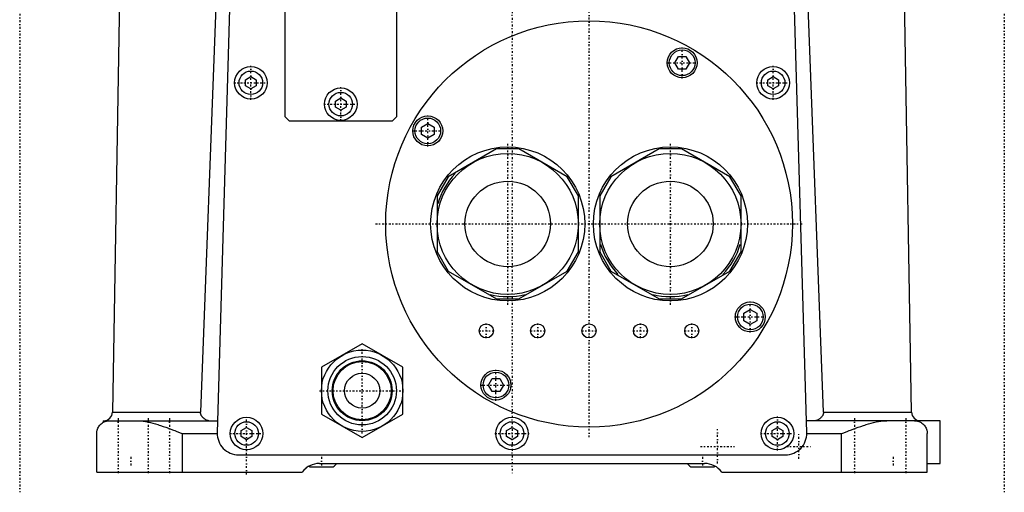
# Model space of a CAD drawing. Extents: x -128 to 128, y -5 to 816.
# Tile 1 of 8: x -115 to 115, y -5 to 106. Entities that reach past the tile are written whole.
import ezdxf

# ---------------------------------------------------------------- set-up
doc = ezdxf.new("R2010")
doc.units = 0
doc.linetypes.add('CENTER', pattern=[1.5, 0.45, -0.5, 0.05, -0.5])
doc.layers.add('AM_0', color=7, linetype='CONTINUOUS')
doc.layers.add('AM_7', color=7, linetype='CENTER')

msp = doc.modelspace()

# ---------------------------------------------------------------- linework, layer by layer
at = {"layer": 'AM_0', "color": 7, "linetype": 'CONTINUOUS'}
for p, q in [((-90.65, 174.12), (-93.35, 14)), ((-66.74, 174.12), (-72.75, 14)), ((-64.14, 174.14), (-68.85, 9.14)), ((68.85, 9.14), (64.14, 174.14)), ((72.75, 14), (66.74, 174.12)), ((93.35, 14), (90.65, 174.12)), ((-53, 83), (-53, 138.2)), ((-27, 138.2), (-27, 83)), ((38.02, 95.67), (38.88, 97.17)), ((38.88, 97.17), (40.62, 97.17)), ((40.62, 97.17), (41.48, 95.67)), ((38.88, 94.17), (38.02, 95.67)), ((41.48, 95.67), (40.62, 94.17)), ((-62.25, 91.72), (-61, 92.44)), ((-61, 92.44), (-59.75, 91.72)), ((40.62, 94.17), (38.88, 94.17)), ((59.75, 91.72), (61, 92.44)), ((61, 92.44), (62.25, 91.72)), ((-62.25, 90.28), (-62.25, 91.72)), ((-61, 89.56), (-62.25, 90.28)), ((-59.75, 90.28), (-61, 89.56)), ((-59.75, 91.72), (-59.75, 90.28)), ((59.75, 90.28), (59.75, 91.72)), ((61, 89.56), (59.75, 90.28)), ((62.25, 90.28), (61, 89.56)), ((62.25, 91.72), (62.25, 90.28)), ((-41.25, 86.72), (-40, 87.44)), ((-40, 87.44), (-38.75, 86.72)), ((-41.25, 85.28), (-41.25, 86.72)), ((-40, 84.56), (-41.25, 85.28)), ((-38.75, 85.28), (-40, 84.56)), ((-38.75, 86.72), (-38.75, 85.28)), ((-52, 82), (-53, 83)), ((-27, 83), (-28, 82)), ((-28, 82), (-52, 82)), ((-21.17, 80.62), (-19.67, 81.48)), ((-21.17, 78.88), (-21.17, 80.62)), ((-19.67, 81.48), (-18.17, 80.62)), ((-18.17, 80.62), (-18.17, 78.88)), ((-19.67, 78.02), (-21.17, 78.88)), ((-18.17, 78.88), (-19.67, 78.02)), ((-3.6, 75.55), (-14.9, 69.03)), ((1.6, 75.55), (-3.6, 75.55)), ((12.9, 69.03), (1.6, 75.55)), ((34.4, 75.55), (23.1, 69.03)), ((39.6, 75.55), (34.4, 75.55)), ((50.9, 69.03), (39.6, 75.55)), ((-14.9, 69.03), (-17.5, 64.53)), ((15.5, 64.53), (12.9, 69.03)), ((23.1, 69.03), (20.5, 64.53)), ((53.5, 64.53), (50.9, 69.03)), ((-17.5, 64.53), (-17.5, 51.47)), ((15.5, 51.47), (15.5, 64.53)), ((20.5, 64.53), (20.5, 51.47)), ((53.5, 51.47), (53.5, 64.53)), ((-17.5, 51.47), (-14.9, 46.97)), ((12.9, 46.97), (15.5, 51.47)), ((20.5, 51.47), (23.1, 46.97)), ((50.9, 46.97), (53.5, 51.47)), ((-14.9, 46.97), (-3.6, 40.45)), ((1.6, 40.45), (12.9, 46.97)), ((23.1, 46.97), (34.4, 40.45)), ((39.6, 40.45), (50.9, 46.97)), ((-3.6, 40.45), (1.6, 40.45)), ((34.4, 40.45), (39.6, 40.45)), ((54.17, 37.12), (55.67, 37.98)), ((54.17, 35.38), (54.17, 37.12)), ((55.67, 37.98), (57.17, 37.12)), ((57.17, 37.12), (57.17, 35.38)), ((55.67, 34.52), (54.17, 35.38)), ((57.17, 35.38), (55.67, 34.52)), ((-35, 29.97), (-44.5, 24.48)), ((-25.5, 24.48), (-35, 29.97)), ((-44.5, 24.48), (-44.5, 13.52)), ((-25.5, 13.52), (-25.5, 24.48)), ((-5.48, 20.33), (-4.62, 21.83)), ((-4.62, 21.83), (-2.88, 21.83)), ((-2.88, 21.83), (-2.02, 20.33)), ((-4.62, 18.83), (-5.48, 20.33)), ((-2.88, 18.83), (-4.62, 18.83)), ((-2.02, 20.33), (-2.88, 18.83)), ((-93.35, 14), (-72.75, 14)), ((72.75, 14), (93.35, 14)), ((-95.5, 12), (-95.5, 11.6)), ((-95.5, 12), (-68.77, 12)), ((-44.5, 13.52), (-35, 8.03)), ((-35, 8.03), (-25.5, 13.52)), ((100, 12), (68.77, 12)), ((100, 2), (100, 12)), ((-63.25, 9.72), (-62, 10.44)), ((-63.25, 8.28), (-63.25, 9.72)), ((-62, 10.44), (-60.75, 9.72)), ((-60.75, 9.72), (-60.75, 8.28)), ((-1.25, 9.72), (0, 10.44)), ((-1.25, 8.28), (-1.25, 9.72)), ((0, 10.44), (1.25, 9.72)), ((1.25, 9.72), (1.25, 8.28)), ((60.75, 9.72), (62, 10.44)), ((60.75, 8.28), (60.75, 9.72)), ((62, 10.44), (63.25, 9.72)), ((63.25, 9.72), (63.25, 8.28)), ((-97, 0), (-97, 9)), ((-77, 9), (-68.86, 9)), ((-77, 0), (-77, 9)), ((-62, 7.56), (-63.25, 8.28)), ((-60.75, 8.28), (-62, 7.56)), ((0, 7.56), (-1.25, 8.28)), ((1.25, 8.28), (0, 7.56)), ((62, 7.56), (60.75, 8.28)), ((63.25, 8.28), (62, 7.56)), ((68.86, 9), (77, 9)), ((77, 0), (77, 9)), ((97, 0), (97, 9)), ((-63.86, 4), (63.86, 4)), ((-97, 0), (-49, 0)), ((-47.25, 1.2), (-41.75, 1.2)), ((-45, 2), (45, 2)), ((41.75, 1.2), (47.25, 1.2)), ((47.47, 1.35), (47.45, 1.36)), ((49, 0), (97, 0)), ((97, 2), (100, 2))]:
    msp.add_line(p, q, dxfattribs=at)
for points in [[(-70.79, 12, 0), (-70.85, 12, 0), (-70.98, 12.02, 0), (-71.1, 12.04, 0), (-71.16, 12.06, 0), (-71.23, 12.08, 0), (-71.36, 12.14, 0), (-71.49, 12.2, 0), (-71.62, 12.28, 0), (-71.75, 12.36, 0), (-71.88, 12.45, 0), (-71.94, 12.5, 0), (-72, 12.56, 0), (-72.12, 12.66, 0), (-72.23, 12.77, 0), (-72.34, 12.89, 0), (-72.4, 12.97, 0), (-72.41, 12.99, 0), (-72.43, 13.02, 0), (-72.44, 13.03, 0), (-72.45, 13.04, 0), (-72.47, 13.07, 0), (-72.48, 13.09, 0), (-72.5, 13.12, 0), (-72.52, 13.15, 0), (-72.53, 13.17, 0), (-72.54, 13.19, 0), (-72.55, 13.2, 0), (-72.57, 13.23, 0), (-72.58, 13.26, 0), (-72.59, 13.27, 0), (-72.6, 13.29, 0), (-72.61, 13.32, 0), (-72.63, 13.35, 0), (-72.64, 13.37, 0), (-72.64, 13.38, 0), (-72.66, 13.42, 0), (-72.67, 13.45, 0), (-72.68, 13.49, 0), (-72.7, 13.53, 0), (-72.71, 13.57, 0), (-72.71, 13.59, 0), (-72.72, 13.61, 0), (-72.73, 13.65, 0), (-72.73, 13.67, 0), (-72.73, 13.68, 0), (-72.74, 13.69, 0), (-72.74, 13.69, 0), (-72.74, 13.7, 0), (-72.74, 13.7, 0), (-72.74, 13.71, 0), (-72.74, 13.72, 0), (-72.74, 13.73, 0), (-72.74, 13.73, 0), (-72.74, 13.74, 0), (-72.74, 13.74, 0), (-72.74, 13.75, 0), (-72.75, 13.76, 0), (-72.75, 13.76, 0), (-72.75, 13.77, 0), (-72.75, 13.78, 0), (-72.75, 13.78, 0), (-72.75, 13.79, 0), (-72.75, 13.79, 0), (-72.75, 13.8, 0), (-72.75, 13.81, 0), (-72.75, 13.82, 0), (-72.75, 13.83, 0), (-72.75, 13.83, 0), (-72.75, 13.83, 0), (-72.75, 13.84, 0), (-72.75, 13.85, 0), (-72.75, 13.85, 0), (-72.75, 13.86, 0), (-72.75, 13.87, 0), (-72.76, 13.87, 0), (-72.76, 13.88, 0), (-72.76, 13.88, 0), (-72.76, 13.89, 0), (-72.76, 13.9, 0), (-72.76, 13.91, 0), (-72.76, 13.91, 0), (-72.76, 13.92, 0), (-72.76, 13.93, 0), (-72.76, 13.93, 0), (-72.76, 13.94, 0), (-72.76, 13.95, 0), (-72.75, 13.96, 0), (-72.75, 13.96, 0), (-72.75, 13.97, 0), (-72.75, 13.98, 0), (-72.75, 13.98, 0), (-72.75, 13.99, 0), (-72.75, 14, 0), (-72.75, 14, 0)], [(72.75, 14, 0), (72.75, 14, 0), (72.75, 13.99, 0), (72.75, 13.98, 0), (72.75, 13.97, 0), (72.75, 13.97, 0), (72.75, 13.96, 0), (72.75, 13.95, 0), (72.76, 13.94, 0), (72.76, 13.93, 0), (72.76, 13.92, 0), (72.76, 13.92, 0), (72.76, 13.92, 0), (72.76, 13.91, 0), (72.76, 13.9, 0), (72.76, 13.89, 0), (72.76, 13.88, 0), (72.75, 13.87, 0), (72.75, 13.87, 0), (72.75, 13.86, 0), (72.75, 13.85, 0), (72.75, 13.85, 0), (72.75, 13.84, 0), (72.75, 13.84, 0), (72.75, 13.83, 0), (72.75, 13.82, 0), (72.75, 13.82, 0), (72.75, 13.81, 0), (72.75, 13.8, 0), (72.75, 13.79, 0), (72.75, 13.79, 0), (72.75, 13.78, 0), (72.75, 13.77, 0), (72.75, 13.76, 0), (72.75, 13.76, 0), (72.75, 13.75, 0), (72.74, 13.74, 0), (72.74, 13.74, 0), (72.74, 13.73, 0), (72.74, 13.72, 0), (72.74, 13.71, 0), (72.74, 13.71, 0), (72.74, 13.7, 0), (72.74, 13.69, 0), (72.74, 13.69, 0), (72.73, 13.68, 0), (72.73, 13.67, 0), (72.73, 13.67, 0), (72.73, 13.66, 0), (72.73, 13.66, 0), (72.73, 13.65, 0), (72.72, 13.62, 0), (72.71, 13.58, 0), (72.7, 13.55, 0), (72.7, 13.53, 0), (72.68, 13.49, 0), (72.67, 13.45, 0), (72.66, 13.42, 0), (72.64, 13.38, 0), (72.62, 13.34, 0), (72.62, 13.32, 0), (72.61, 13.31, 0), (72.59, 13.27, 0), (72.57, 13.24, 0), (72.56, 13.22, 0), (72.55, 13.21, 0), (72.54, 13.17, 0), (72.52, 13.14, 0), (72.51, 13.13, 0), (72.5, 13.11, 0), (72.48, 13.08, 0), (72.46, 13.06, 0), (72.39, 12.96, 0), (72.28, 12.83, 0), (72.18, 12.72, 0), (72.07, 12.62, 0), (71.96, 12.52, 0), (71.9, 12.47, 0), (71.84, 12.42, 0), (71.72, 12.34, 0), (71.59, 12.26, 0), (71.47, 12.19, 0), (71.34, 12.13, 0), (71.21, 12.08, 0), (71.15, 12.06, 0), (71.09, 12.04, 0), (70.97, 12.01, 0), (70.85, 12, 0), (70.79, 12, 0)], [(-97, 9, 0), (-97, 9.11, 0), (-96.98, 9.34, 0), (-96.95, 9.56, 0), (-96.92, 9.68, 0), (-96.89, 9.79, 0), (-96.82, 10.02, 0), (-96.73, 10.24, 0), (-96.62, 10.46, 0), (-96.49, 10.67, 0), (-96.34, 10.88, 0), (-96.26, 10.98, 0), (-96.17, 11.07, 0), (-95.98, 11.25, 0), (-95.77, 11.42, 0), (-95.55, 11.57, 0), (-95.3, 11.7, 0), (-95.04, 11.81, 0), (-94.91, 11.86, 0), (-94.76, 11.9, 0), (-94.47, 11.96, 0), (-94.16, 12, 0), (-94, 12, 0)], [(-87.54, 12, 0), (-87.27, 12, 0), (-86.74, 11.96, 0), (-86.19, 11.9, 0), (-85.91, 11.86, 0), (-85.63, 11.81, 0), (-85.06, 11.7, 0), (-84.48, 11.57, 0), (-83.89, 11.42, 0), (-83.3, 11.25, 0), (-82.7, 11.07, 0), (-82.4, 10.98, 0), (-82.1, 10.88, 0), (-81.49, 10.67, 0), (-80.88, 10.46, 0), (-80.27, 10.24, 0), (-79.66, 10.02, 0), (-79.06, 9.79, 0), (-78.76, 9.68, 0), (-78.46, 9.56, 0), (-77.87, 9.34, 0), (-77.29, 9.11, 0), (-77, 9, 0)], [(77, 9, 0), (77.29, 9.11, 0), (77.87, 9.34, 0), (78.46, 9.56, 0), (78.76, 9.68, 0), (79.06, 9.79, 0), (79.66, 10.02, 0), (80.27, 10.24, 0), (80.88, 10.46, 0), (81.49, 10.67, 0), (82.1, 10.88, 0), (82.4, 10.98, 0), (82.7, 11.07, 0), (83.3, 11.25, 0), (83.89, 11.42, 0), (84.48, 11.57, 0), (85.06, 11.7, 0), (85.63, 11.81, 0), (85.91, 11.86, 0), (86.19, 11.9, 0), (86.74, 11.96, 0), (87.27, 12, 0), (87.54, 12, 0)], [(94, 12, 0), (94.16, 12, 0), (94.47, 11.96, 0), (94.76, 11.9, 0), (94.91, 11.86, 0), (95.04, 11.81, 0), (95.3, 11.7, 0), (95.55, 11.57, 0), (95.77, 11.42, 0), (95.98, 11.25, 0), (96.17, 11.07, 0), (96.26, 10.98, 0), (96.34, 10.88, 0), (96.49, 10.67, 0), (96.62, 10.46, 0), (96.73, 10.24, 0), (96.82, 10.02, 0), (96.89, 9.79, 0), (96.92, 9.68, 0), (96.95, 9.56, 0), (96.98, 9.34, 0), (97, 9.11, 0), (97, 9, 0)], [(94, 12, 0), (94.02, 12, 0), (94.06, 12, 0), (94.09, 12, 0), (94.11, 12, 0), (94.13, 12, 0), (94.16, 12, 0), (94.2, 11.99, 0), (94.23, 11.99, 0), (94.26, 11.99, 0), (94.3, 11.99, 0), (94.31, 11.98, 0), (94.33, 11.98, 0), (94.36, 11.98, 0), (94.39, 11.97, 0), (94.42, 11.97, 0), (94.45, 11.97, 0), (94.48, 11.96, 0), (94.49, 11.96, 0), (94.51, 11.96, 0), (94.54, 11.95, 0), (94.56, 11.95, 0), (94.58, 11.94, 0)], [(-47.45, 1.36, 0), (-47.58, 1.28, 0), (-47.84, 1.12, 0), (-48.08, 0.94, 0), (-48.2, 0.85, 0)]]:
    msp.add_polyline3d(points, dxfattribs=at)
for centre, radius in [((18, 58), 47.5), ((39.75, 95.67), 3.5), ((39.75, 95.67), 3), ((-61, 91), 3.8), ((61, 91), 3.8), ((-61, 91), 2.75), ((61, 91), 2.75), ((-40, 86), 3.8), ((-40, 86), 2.75), ((-19.67, 79.75), 3.5), ((-19.67, 79.75), 3), ((-1, 58), 18), ((37, 58), 18), ((-1, 58), 16.5), ((37, 58), 16.5), ((-1, 58), 10), ((37, 58), 10), ((55.67, 36.25), 3.5), ((55.67, 36.25), 3), ((-6, 33), 1.65), ((6, 33), 1.65), ((18, 33), 1.65), ((30, 33), 1.65), ((42, 33), 1.65), ((-35, 19), 9.5), ((-35, 19), 8), ((-35, 19), 7), ((-35, 19), 6.8), ((-35, 19), 4.1), ((-3.75, 20.33), 3.5), ((-3.75, 20.33), 3), ((-62, 9), 3.8), ((-62, 9), 2.75), ((0, 9), 3.8), ((0, 9), 2.75), ((62, 9), 3.8), ((62, 9), 2.75)]:
    msp.add_circle(centre, radius, dxfattribs=at)
for centre, radius, start, end in [((-1, 58), 17, 136.0694, 163.9306), ((37, 58), 17, 196.0694, 223.9306), ((37, 58), 17, 316.0694, 343.9306), ((-1, 58), 17, 256.0694, 283.9306), ((37, 58), 17, 256.0694, 283.9306), ((-95.35, 14), 2, 270, 0), ((95.35, 14), 2, 180, 270), ((-63.86, 9), 5, 178.3634, 270), ((63.86, 9), 5, 270, 1.6366), ((-45, -3), 5, 90, 143.1301), ((-45.82, 3.25), 2.5, 229.1782, 235.0535), ((-43.18, 3.25), 2.5, 304.9465, 330.0207), ((43.18, 3.25), 2.5, 209.9793, 235.0535), ((45, -3), 5, 36.8699, 90), ((45.82, 3.25), 2.5, 304.9465, 310.8218)]:
    msp.add_arc(centre, radius, start, end, dxfattribs=at)
at = {"layer": 'AM_7', "color": 4, "linetype": 'CENTER'}
for p, q in [((0, 213.12), (0, -0.25)), ((-115, 187.75), (-115, -4.75)), ((115, 187.75), (115, -4.75)), ((18, 8.12), (18, 107.88)), ((39.75, 92), (39.75, 99.35)), ((-61, 87.01), (-61, 94.99)), ((36.08, 95.67), (43.42, 95.67)), ((61, 87.01), (61, 94.99)), ((-64.99, 91), (-57.01, 91)), ((-40, 82.01), (-40, 89.99)), ((57.01, 91), (64.99, 91)), ((-43.99, 86), (-36.01, 86)), ((-19.67, 76.08), (-19.67, 83.42)), ((-23.35, 79.75), (-16, 79.75)), ((-1, 39.1), (-1, 76.9)), ((37, 39.1), (37, 76.9)), ((-31.88, 58), (67.88, 58)), ((55.67, 32.58), (55.67, 39.92)), ((-6, 31.27), (-6, 34.73)), ((6, 31.27), (6, 34.73)), ((30, 31.27), (30, 34.73)), ((42, 31.27), (42, 34.73)), ((52, 36.25), (59.35, 36.25)), ((-7.73, 33), (-4.27, 33)), ((4.27, 33), (7.73, 33)), ((16.27, 33), (19.73, 33)), ((28.27, 33), (31.73, 33)), ((40.27, 33), (43.73, 33)), ((-35, 9.03), (-35, 28.97)), ((-3.75, 16.65), (-3.75, 24)), ((-44.98, 19), (-25.03, 19)), ((-7.42, 20.33), (-0.08, 20.33)), ((-92, 12.6), (-92, -0.6)), ((-85, 12.6), (-85, -0.6)), ((-80, 12.6), (-80, -0.6)), ((-62, -0.6), (-62, 12.99)), ((62, 5.01), (62, 12.99)), ((80, 12.6), (80, -0.6)), ((92, 12.6), (92, -0.6)), ((48, 2.01), (48, 9.99)), ((-65.99, 9), (-58.01, 9)), ((-3.99, 9), (3.99, 9)), ((58.01, 9), (65.99, 9)), ((67, 3.11), (67, 8.89)), ((44.01, 6), (51.99, 6)), ((64.11, 6), (69.89, 6)), ((-89, 3.51), (-89, 1.09)), ((-44.5, 3.51), (-44.5, 1.09)), ((44.5, 3.51), (44.5, 1.09)), ((89, 3.51), (89, 1.09))]:
    msp.add_line(p, q, dxfattribs=at)

doc.saveas('drawing.dxf')
